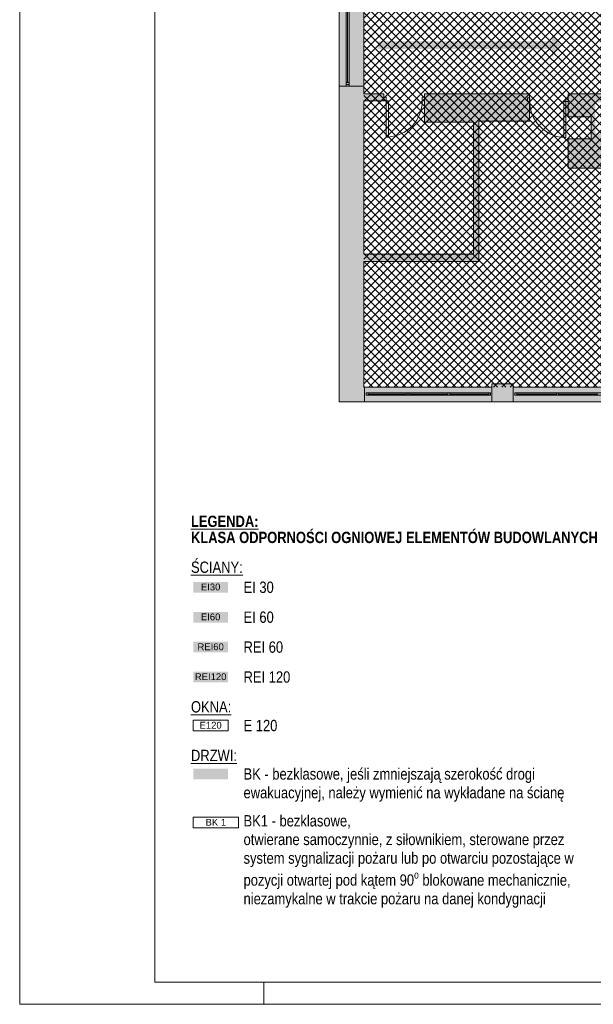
# Paper-space layout 'AP-10 STREFY POŻAROWE I EWAKUACJA - PIĘTRO 8' of a CAD drawing. Header units: millimetres. Extents: x 0 to 594, y 0 to 450.
# Tile 1 of 14: x 0 to 127, y 0 to 218. Entities that reach past the tile are written whole.
import ezdxf
from ezdxf.xclip import XClip

# ---------------------------------------------------------------- set-up
doc = ezdxf.new("R2010")
doc.units = ezdxf.units.MM
doc.header["$MEASUREMENT"] = 0
doc.header["$XCLIPFRAME"] = 0
for name, color, linetype, lineweight in [('A_Arkusz_Nr_pióra__1', 7, 'Continuous', 20), ('A_niewidoczne_Nr_pióra__1', 7, 'Continuous', 20), ('A_podkład_Nr_pióra__2', 8, 'Continuous', 13), ('A_ppoż proj_Nr_pióra__1', 7, 'Continuous', 20), ('A_ppoż proj_Nr_pióra__3', 30, 'Continuous', 13), ('A_ppoż proj_Nr_pióra__4', 94, 'Continuous', 18), ('A_ppoż proj_Nr_pióra__81', 2, 'Continuous', 5)]:
    doc.layers.add(name, color=color, linetype=linetype, lineweight=lineweight)
for name, color, linetype, lineweight, true_color in [('A_Arkusz_Nr_pióra__237', 7, 'Continuous', 5, 0x343434), ('A_podkład_Nr_pióra__254', 7, 'Continuous', 5, 0xfdfdfd), ('A_ppoż proj_Nr_pióra__104', 7, 'Continuous', 5, 0x006532), ('A_ppoż proj_Nr_pióra__70', 7, 'Continuous', 5, 0x65fe00), ('A_ppoż proj_Nr_pióra__71', 7, 'Continuous', 5, 0xcbfe65)]:
    doc.layers.add(name, color=color, linetype=linetype, lineweight=lineweight, true_color=true_color)
doc.layers.add('A_podrys', color=7, linetype='Continuous')
doc.styles.add('STYL_AUTOMATYCZNY_1', font='arial.ttf')
doc.styles.add('STYL_AUTOMATYCZNY_2', font='ARIALN.TTF')
doc.styles.add('STYL_AUTOMATYCZNY_5', font='ARIALN.TTF')

# ---------------------------------------------------------------- blocks, each defined once
blk = doc.blocks.new('Rysunek_1_1', base_point=(-1569.58, -182.91))
at = {"layer": 'A_podkład_Nr_pióra__254', "linetype": 'Continuous', "lineweight": 5, "true_color": 0xfdfdfd}
for points in [[(70.72, 260.47), (71.92, 260.47), (71.92, 230.27), (71.92, 228.02), (70.72, 228.02), (70.72, 203.12), (70.72, 133.27), (93.31, 133.27), (93.31, 136.57), (76.12, 136.57), (76.12, 164.37), (93.31, 164.37), (93.31, 165.97), (76.12, 165.97), (76.12, 199.87), (80.57, 199.87), (80.57, 201.47), (76.12, 201.47), (76.12, 203.12), (76.12, 224.27), (93.31, 224.27), (93.31, 227.77), (76.12, 227.77), (76.12, 228.02), (76.12, 230.27), (76.12, 260.17), (93.31, 260.17), (93.31, 263.77), (76.12, 263.77), (76.12, 285.97), (76.12, 293.67), (81.51, 293.67), (81.51, 295.27), (76.12, 295.27), (76.12, 351.77), (93.31, 351.77), (93.31, 355.07), (76.12, 355.07), (70.72, 355.07), (70.72, 285.97)], [(104.47, 136.57), (93.31, 136.57), (93.31, 133.27), (335.72, 133.27), (339.82, 133.27), (368.42, 133.27), (373.02, 133.27), (401.62, 133.27), (405.82, 133.27), (533.72, 133.27), (538.72, 133.27), (538.72, 199.97), (538.72, 203.12), (538.72, 227.67), (538.02, 227.67), (538.02, 230.27), (538.02, 260.47), (538.72, 260.47), (538.72, 286.02), (538.72, 288.57), (538.72, 355.07), (533.32, 355.07), (406.22, 355.07), (402.32, 355.07), (373.25, 355.07), (306.92, 355.07), (303.02, 355.07), (208.32, 355.07), (203.72, 355.07), (196.12, 355.07), (196.12, 351.77), (203.72, 351.77), (203.72, 351.07), (204.22, 351.07), (204.22, 344.17), (204.22, 299.87), (204.22, 295.97), (204.22, 295.37), (204.02, 295.37), (204.02, 293.67), (204.02, 286.87), (207.83, 286.87), (207.83, 288.57), (205.92, 288.57), (205.92, 293.67), (205.92, 295.97), (208.02, 295.97), (208.02, 299.87), (205.92, 299.87), (205.92, 344.17), (208.02, 344.17), (208.02, 351.07), (208.32, 351.07), (208.32, 351.77), (236.92, 351.77), (236.92, 351.07), (238.62, 351.07), (238.62, 292.77), (238.22, 292.77), (230.02, 292.77), (230.02, 290.87), (220.52, 290.97), (220.52, 292.77), (219.32, 292.77), (219.32, 290.87), (219.32, 288.57), (218.83, 288.57), (218.83, 286.87), (219.32, 286.87), (230.02, 286.87), (238.22, 286.87), (248.62, 286.87), (259.32, 286.87), (259.32, 292.77), (258.12, 292.77), (258.12, 290.87), (248.62, 290.87), (248.62, 292.77), (240.12, 292.77), (240.12, 351.07), (241.32, 351.07), (241.32, 351.77), (269.92, 351.77), (269.92, 351.07), (270.02, 351.07), (270.02, 344.17), (270.62, 344.17), (270.62, 299.87), (270.02, 299.87), (270.02, 295.97), (271.12, 295.97), (271.12, 288.47), (269.83, 288.47), (269.83, 286.87), (273.53, 286.87), (273.53, 288.47), (272.72, 288.47), (272.72, 295.97), (273.82, 295.97), (273.82, 299.87), (273.42, 299.87), (273.42, 344.17), (273.82, 344.17), (273.82, 351.07), (274.42, 351.07), (274.42, 351.77), (303.02, 351.77), (303.02, 351.07), (304.32, 351.07), (304.32, 293.17), (304.32, 292.77), (295.42, 292.77), (295.42, 290.87), (285.92, 290.87), (285.92, 292.77), (284.52, 292.77), (284.52, 290.87), (284.52, 286.87), (295.42, 286.87), (304.32, 286.87), (315.02, 286.87), (325.72, 286.87), (325.72, 290.87), (325.72, 293.17), (324.52, 293.17), (324.52, 290.87), (315.02, 290.87), (315.02, 293.17), (306.02, 293.17), (306.02, 351.07), (306.92, 351.07), (306.92, 351.77), (335.52, 351.77), (335.52, 351.07), (336.12, 351.07), (336.12, 344.17), (336.62, 344.17), (336.62, 299.87), (336.12, 299.87), (336.12, 295.97), (337.12, 295.97), (337.12, 288.47), (336.33, 288.47), (336.33, 286.87), (339.23, 286.87), (339.23, 288.47), (338.72, 288.47), (338.72, 295.97), (339.92, 295.97), (339.92, 299.87), (339.22, 299.87), (339.22, 344.17), (339.92, 344.17), (339.92, 351.07), (339.92, 351.77), (368.52, 351.77), (368.52, 351.07), (370.12, 351.07), (370.12, 349.37), (370.12, 342.37), (370.12, 341.97), (370.12, 339.37), (370.12, 338.37), (370.12, 317.37), (370.12, 293.07), (360.72, 293.07), (360.72, 290.67), (351.82, 290.67), (351.82, 293.07), (350.42, 293.07), (350.42, 290.67), (350.42, 286.87), (360.72, 286.87), (371.92, 286.87), (383.82, 286.87), (383.82, 287.47), (371.92, 287.47), (371.92, 317.37), (371.92, 338.37), (372.52, 338.37), (372.52, 339.37), (373.25, 339.37), (405.82, 339.37), (405.82, 351.07), (406.22, 351.07), (406.22, 351.77), (434.82, 351.77), (434.82, 351.07), (435.92, 351.07), (435.92, 292.77), (427.12, 292.77), (427.12, 290.77), (418.12, 290.77), (418.12, 293.37), (418.12, 294.57), (405.72, 294.57), (405.72, 299.87), (401.92, 299.87), (401.92, 294.57), (401.92, 287.47), (401.52, 287.47), (401.52, 286.87), (401.92, 286.87), (409.02, 286.87), (409.02, 288.07), (403.12, 288.07), (403.12, 293.37), (416.92, 293.37), (416.92, 286.87), (427.12, 286.87), (437.42, 286.87), (446.92, 286.87), (457.12, 286.87), (457.12, 290.97), (457.12, 292.77), (456.42, 292.77), (456.42, 290.97), (446.92, 290.97), (446.92, 292.67), (437.42, 292.67), (437.42, 292.77), (437.32, 292.77), (437.32, 351.07), (438.92, 351.07), (438.92, 351.77), (467.52, 351.77), (467.52, 351.07), (467.52, 344.17), (468.72, 344.17), (468.72, 299.87), (467.92, 299.87), (467.92, 295.97), (468.72, 295.97), (468.72, 288.57), (467.92, 288.57), (467.92, 286.87), (471.72, 286.87), (471.72, 288.57), (470.42, 288.57), (470.42, 295.97), (471.52, 295.97), (471.52, 299.87), (470.42, 299.87), (470.42, 344.17), (471.12, 344.17), (471.12, 351.07), (471.62, 351.07), (471.62, 351.77), (500.22, 351.77), (500.22, 351.07), (501.72, 351.07), (501.72, 320.27), (501.72, 305.67), (501.72, 293.47), (492.22, 293.47), (492.22, 290.97), (482.72, 290.97), (482.72, 286.87), (492.22, 286.87), (503.62, 286.87), (513.52, 286.87), (521.12, 286.87), (521.12, 288.57), (513.52, 288.57), (513.52, 293.37), (503.62, 293.37), (503.62, 293.47), (503.62, 305.67), (512.22, 305.67), (513.52, 305.67), (522.42, 305.67), (522.42, 310.07), (504.12, 310.07), (504.12, 320.27), (504.12, 328.27), (507.32, 328.27), (519.32, 328.27), (519.32, 329.27), (507.32, 329.27), (507.32, 333.67), (503.62, 333.67), (503.62, 351.07), (505.12, 351.07), (505.12, 351.77), (533.32, 351.77), (533.32, 288.57), (533.12, 288.57), (533.12, 286.87), (533.82, 286.87), (533.82, 286.02), (533.82, 263.97), (510.62, 263.97), (510.62, 266.77), (486.62, 266.77), (486.62, 260.47), (510.62, 260.47), (533.82, 260.47), (533.82, 230.27), (533.82, 227.67), (510.95, 227.67), (486.62, 227.67), (486.62, 221.87), (510.95, 221.87), (510.95, 224.57), (533.82, 224.57), (533.82, 203.12), (533.82, 201.67), (533.82, 199.97), (533.72, 199.97), (533.72, 136.57), (505.12, 136.57), (505.12, 137.27), (503.42, 137.27), (503.42, 160.47), (507.82, 160.47), (507.82, 166.47), (503.62, 166.47), (503.62, 177.97), (522.42, 177.97), (522.42, 199.97), (522.82, 199.97), (522.82, 201.67), (521.02, 201.67), (521.02, 183.27), (503.62, 183.27), (503.62, 195.67), (513.02, 195.67), (513.02, 201.67), (492.92, 201.67), (482.72, 201.67), (482.72, 197.57), (482.72, 195.67), (483.42, 195.67), (483.42, 197.57), (492.92, 197.57), (492.92, 195.67), (501.82, 195.67), (501.82, 166.47), (501.82, 137.27), (500.42, 137.27), (500.42, 136.57), (472.12, 136.57), (472.12, 137.27), (471.52, 137.27), (471.52, 144.17), (470.52, 144.17), (470.52, 188.47), (471.52, 188.47), (471.52, 192.37), (470.52, 192.37), (470.52, 199.97), (472.02, 199.97), (472.02, 201.67), (468.02, 201.67), (468.02, 199.97), (468.92, 199.97), (468.92, 192.37), (467.72, 192.37), (467.72, 188.47), (468.92, 188.47), (468.92, 144.17), (467.72, 144.17), (467.72, 137.27), (467.62, 137.27), (467.62, 136.57), (439.02, 136.57), (439.02, 137.27), (437.82, 137.27), (437.82, 195.57), (446.92, 195.57), (446.92, 197.57), (456.42, 197.57), (456.42, 195.57), (457.12, 195.57), (457.12, 197.57), (457.12, 201.67), (446.92, 201.67), (436.12, 201.67), (426.22, 201.67), (416.12, 201.67), (416.12, 197.57), (416.12, 195.67), (416.72, 195.67), (416.72, 197.57), (426.22, 197.57), (426.22, 195.67), (436.12, 195.67), (436.12, 195.57), (436.12, 137.27), (434.42, 137.27), (434.42, 136.57), (405.82, 136.57), (405.82, 137.27), (405.82, 144.17), (404.82, 144.17), (404.82, 188.47), (405.82, 188.47), (405.82, 192.37), (404.52, 192.37), (404.52, 199.97), (404.82, 199.97), (404.82, 201.67), (402.82, 201.67), (402.12, 201.67), (402.12, 199.97), (402.82, 199.97), (403.52, 199.97), (403.52, 192.37), (402.02, 192.37), (402.02, 188.47), (403.02, 188.47), (403.02, 144.17), (402.02, 144.17), (402.02, 137.27), (401.62, 137.27), (401.62, 136.57), (373.02, 136.57), (373.02, 137.27), (371.82, 137.27), (371.82, 176.57), (380.91, 176.57), (381.77, 177.43), (381.21, 177.99), (380.58, 177.37), (371.82, 177.37), (371.82, 180.97), (360.52, 180.97), (359.72, 180.97), (359.72, 176.17), (360.52, 176.17), (360.52, 180.17), (370.12, 180.17), (370.12, 137.27), (368.42, 137.27), (368.42, 136.57), (339.82, 136.57), (339.82, 137.27), (339.82, 144.17), (339.32, 144.17), (339.32, 188.47), (339.82, 188.47), (339.82, 192.37), (338.62, 192.37), (338.62, 199.97), (339.82, 199.97), (339.82, 201.67), (337.02, 201.67), (337.02, 199.97), (337.12, 199.97), (337.12, 192.37), (336.12, 192.37), (336.12, 188.47), (336.62, 188.47), (336.62, 144.17), (336.12, 144.17), (336.12, 137.27), (335.72, 137.27), (335.72, 136.57), (307.12, 136.57), (307.12, 137.27), (306.12, 137.27), (306.12, 195.57), (315.62, 195.57), (315.62, 197.57), (325.12, 197.57), (325.12, 195.67), (325.72, 195.67), (325.72, 197.57), (325.72, 201.67), (315.62, 201.67), (304.42, 201.67), (295.32, 201.67), (285.22, 201.67), (284.92, 201.67), (284.92, 200.07), (285.22, 200.07), (285.22, 197.57), (285.22, 195.67), (285.82, 195.67), (285.82, 197.57), (295.32, 197.57), (295.32, 195.67), (304.42, 195.67), (304.42, 195.57), (304.42, 137.27), (302.72, 137.27), (302.72, 136.57), (274.02, 136.57), (274.02, 137.27), (273.62, 137.27), (273.62, 144.17), (273.12, 144.17), (273.12, 188.47), (273.62, 188.47), (273.62, 192.37), (272.82, 192.37), (272.82, 200.07), (274.02, 200.07), (274.02, 201.67), (271.12, 201.67), (270.12, 201.67), (270.12, 200.07), (271.12, 200.07), (271.12, 192.37), (270.02, 192.37), (270.02, 188.47), (270.42, 188.47), (270.42, 144.17), (270.02, 144.17), (270.02, 137.27), (270.02, 136.57), (241.42, 136.57), (241.42, 137.27), (239.82, 137.27), (239.82, 195.17), (249.12, 195.17), (249.12, 197.47), (258.62, 197.47), (258.62, 195.17), (259.62, 195.17), (259.62, 197.47), (259.62, 201.67), (249.12, 201.67), (238.02, 201.67), (236.82, 201.67), (236.82, 195.47), (238.02, 195.47), (238.02, 195.17), (238.02, 137.27), (236.52, 137.27), (236.52, 136.57), (207.92, 136.57), (207.92, 137.27), (207.72, 137.27), (207.72, 144.17), (205.62, 144.17), (205.62, 188.47), (207.72, 188.47), (207.72, 194.77), (215.32, 194.77), (215.32, 197.47), (224.82, 197.47), (224.82, 194.77), (225.82, 194.77), (225.82, 197.47), (225.82, 201.67), (215.32, 201.67), (203.82, 201.67), (197.22, 201.67), (197.22, 195.47), (203.82, 195.47), (203.82, 194.77), (203.82, 188.47), (203.82, 144.17), (203.82, 137.27), (203.52, 137.27), (203.52, 136.57), (174.92, 136.57), (174.92, 137.27), (173.72, 137.27), (173.72, 168.77), (171.92, 168.77), (171.92, 137.27), (170.72, 137.27), (170.72, 136.57), (142.12, 136.57), (142.12, 137.27), (141.57, 137.27), (141.57, 144.17), (140.47, 144.17), (140.47, 178.97), (161.57, 178.97), (161.57, 183.27), (171.92, 183.27), (171.92, 177.77), (173.72, 177.77), (173.72, 189.27), (171.92, 189.27), (171.92, 184.47), (161.57, 184.47), (161.57, 200.07), (170.22, 200.07), (170.22, 197.27), (171.92, 197.27), (171.92, 196.27), (173.72, 196.27), (173.72, 201.67), (170.22, 201.67), (161.57, 201.67), (159.17, 201.67), (149.47, 201.67), (149.47, 195.17), (159.17, 195.17), (159.17, 191.57), (159.97, 191.57), (159.97, 183.77), (141.57, 183.77), (141.57, 192.67), (138.97, 192.67), (127.37, 192.67), (127.37, 196.37), (127.37, 199.57), (141.57, 199.57), (141.57, 201.47), (126.47, 201.47), (121.37, 201.47), (121.37, 199.77), (121.37, 196.37), (126.47, 196.37), (126.47, 192.67), (126.47, 191.47), (121.37, 191.47), (121.37, 184.97), (126.47, 184.97), (138.97, 184.97), (138.97, 178.97), (138.97, 144.17), (137.77, 144.17), (137.77, 137.27), (137.77, 136.57), (109.17, 136.57), (109.17, 137.27), (104.47, 137.27)], [(93.31, 201.47), (89.57, 201.47), (89.57, 195.17), (93.31, 195.17)], [(93.31, 164.37), (101.62, 164.37), (101.62, 195.37), (112.77, 195.37), (112.77, 201.47), (100.42, 201.47), (93.31, 201.47), (93.31, 195.17), (100.42, 195.17), (100.42, 165.97), (93.31, 165.97)]]:
    blk.add_hatch(color=7, dxfattribs=at).paths.add_polyline_path(points)
at = {"layer": 'A_ppoż proj_Nr_pióra__104', "linetype": 'Continuous', "lineweight": 5, "true_color": 0x006532}
blk.add_hatch(color=128, dxfattribs=at).paths.add_polyline_path([(79.25, 211.37), (117.81, 211.37), (117.81, 209.6), (119.61, 212.22), (117.81, 214.83), (117.81, 213.07), (79.25, 213.07)])
at = {"layer": 'A_ppoż proj_Nr_pióra__71', "linetype": 'Continuous', "lineweight": 5, "true_color": 0xcbfe65}
h = blk.add_hatch(dxfattribs=at)
h.set_pattern_fill('bloczki_betonowe_0001', color=71, style=0, pattern_type=2)
h.set_pattern_definition([(45, (-1569.5778, -182.9054), (-0.9192388, 0.9192388), []), (135, (-1569.5778, -182.9054), (0.9192388, 0.9192388), [])])
h.paths.add_polyline_path([(76.12, 224.27), (76.12, 136.57), (203.82, 136.57), (203.82, 201.67), (215.32, 201.67), (215.32, 266.27), (204.02, 266.27), (204.02, 351.82), (172.53, 351.82), (172.53, 351.77), (76.12, 351.77), (76.12, 263.77), (141.72, 263.77), (141.72, 259.67), (165.57, 259.67), (165.57, 229.07), (141.67, 229.07), (141.67, 224.27)])
at = {"layer": 'A_podkład_Nr_pióra__2', "color": 8, "linetype": 'Continuous', "lineweight": 13}
for p, q in [((70.72, 228.02), (70.72, 133.27)), ((76.12, 201.47), (76.12, 224.27)), ((72.22, 203.12), (72.22, 220.62)), ((72.9, 220.62), (72.9, 203.12)), ((72.56, 219.82), (72.56, 203.92)), ((76.12, 203.12), (70.72, 203.12)), ((72.9, 203.92), (72.22, 203.92)), ((72.22, 203.52), (72.9, 203.52)), ((80.57, 201.47), (76.12, 201.47)), ((80.57, 201.47), (80.57, 199.87)), ((81.07, 200.67), (80.57, 200.67)), ((81.07, 191.87), (81.07, 200.67)), ((89.07, 199.87), (89.07, 200.67)), ((89.07, 200.67), (89.57, 200.67)), ((112.77, 201.47), (89.57, 201.47)), ((89.57, 195.17), (89.57, 201.47)), ((112.87, 200.57), (112.37, 200.57)), ((112.37, 200.57), (112.37, 199.77)), ((112.77, 195.37), (112.77, 201.47)), ((112.87, 199.77), (112.87, 200.57)), ((120.87, 191.77), (120.87, 200.57)), ((120.87, 200.57), (121.37, 200.57)), ((121.37, 201.47), (121.37, 196.37)), ((121.37, 201.47), (142.57, 201.47)), ((76.12, 199.87), (81.57, 199.87)), ((76.12, 165.97), (76.12, 199.87)), ((81.57, 199.87), (81.57, 191.87)), ((89.57, 199.87), (89.07, 199.87)), ((112.37, 199.77), (112.87, 199.77)), ((121.37, 199.77), (120.37, 199.77)), ((120.37, 199.77), (120.37, 191.77)), ((121.37, 196.37), (126.47, 196.37)), ((126.47, 196.37), (126.47, 191.47)), ((89.57, 195.17), (100.42, 195.17)), ((100.42, 195.17), (100.42, 165.97)), ((101.62, 164.37), (101.62, 195.37)), ((101.62, 195.37), (112.77, 195.37)), ((81.07, 191.87), (81.57, 191.87)), ((120.87, 191.77), (120.37, 191.77)), ((126.47, 191.47), (121.37, 191.47)), ((121.37, 191.47), (121.37, 184.97)), ((121.37, 184.97), (138.97, 184.97)), ((100.42, 165.97), (76.12, 165.97)), ((76.12, 164.37), (101.62, 164.37)), ((76.12, 136.57), (76.12, 164.37)), ((109.17, 137.27), (104.47, 137.27)), ((104.47, 137.27), (104.47, 133.27)), ((109.17, 133.27), (109.17, 137.27)), ((104.47, 136.57), (76.12, 136.57)), ((76.27, 136.57), (76.27, 133.27)), ((104.17, 135.27), (76.67, 135.27)), ((76.67, 135.27), (76.67, 134.77)), ((77.07, 134.77), (77.07, 135.27)), ((85.7, 134.77), (85.7, 135.27)), ((86.1, 134.77), (86.1, 135.27)), ((94.74, 134.77), (94.74, 135.27)), ((95.14, 134.77), (95.14, 135.27)), ((103.77, 134.77), (103.77, 135.27)), ((104.17, 134.77), (104.17, 135.27)), ((137.77, 136.57), (109.17, 136.57)), ((137.47, 135.27), (109.57, 135.27)), ((109.57, 135.27), (109.57, 134.77)), ((109.97, 134.77), (109.97, 135.27)), ((118.74, 134.77), (118.74, 135.27)), ((119.14, 134.77), (119.14, 135.27)), ((70.72, 133.27), (538.72, 133.27)), ((76.67, 134.77), (104.17, 134.77)), ((85.7, 135.02), (77.07, 135.02)), ((94.74, 135.02), (86.1, 135.02)), ((103.77, 135.02), (95.14, 135.02)), ((109.57, 134.77), (137.47, 134.77)), ((118.74, 135.02), (109.97, 135.02)), ((127.9, 135.02), (119.14, 135.02))]:
    blk.add_line(p, q, dxfattribs=at)
for centre, start, end in [((81.07, 199.87), 273.1802, 0), ((120.87, 199.77), 180, 266.8198)]:
    blk.add_arc(centre, 8, start, end, dxfattribs=at)

psp = doc.layouts.new('AP-10 STREFY POŻAROWE I EWAKUACJA - PIĘTRO 8')

# ---------------------------------------------------------------- hatches: boundary and pattern name
at = {"layer": 'A_ppoż proj_Nr_pióra__3', "linetype": 'Continuous', "lineweight": 0, "true_color": 0x3f2000}
psp.add_hatch(color=38, dxfattribs=at).paths.add_polyline_path([(38.4, 71.22), (46.1, 71.22), (46.1, 73.58), (38.4, 73.58)])
at = {"layer": 'A_ppoż proj_Nr_pióra__4', "linetype": 'Continuous', "lineweight": 0, "true_color": 0x002000}
psp.add_hatch(color=98, dxfattribs=at).paths.add_polyline_path([(38.4, 77.84), (46.1, 77.84), (46.1, 80.2), (38.4, 80.2)])
at = {"layer": 'A_ppoż proj_Nr_pióra__70', "linetype": 'Continuous', "lineweight": 0, "true_color": 0x193f00}
psp.add_hatch(color=88, dxfattribs=at).paths.add_polyline_path([(38.4, 84.46), (46.1, 84.46), (46.1, 86.81), (38.4, 86.81)])
at = {"layer": 'A_ppoż proj_Nr_pióra__81', "linetype": 'Continuous', "lineweight": 0, "true_color": 0x3f3f00}
for points in [[(38.4, 91.07), (46.1, 91.07), (46.1, 93.43), (38.4, 93.43)], [(38.4, 49.75), (46.1, 49.75), (46.1, 52.11), (38.4, 52.11)]]:
    psp.add_hatch(color=48, dxfattribs=at).paths.add_polyline_path(points)

# ---------------------------------------------------------------- linework, layer by layer
at = {"layer": 'A_Arkusz_Nr_pióra__1', "color": 7, "linetype": 'Continuous', "lineweight": 20}
for p in [(29.9, 445.1), (589.1, 4.9)]:
    psp.add_line(p, (29.9, 4.9), dxfattribs=at)
at = {"layer": 'A_Arkusz_Nr_pióra__1', "color": 7, "linetype": 'Continuous', "lineweight": 20, "flags": 128}
psp.add_lwpolyline([(0, 450), (594, 450), (594, 0), (0, 0)], close=True, dxfattribs=at)
at = {"layer": 'A_Arkusz_Nr_pióra__237', "color": 250, "linetype": 'Continuous', "lineweight": 5, "true_color": 0x343434}
psp.add_line((54, 0), (54, 4.9), dxfattribs=at)
at = {"layer": 'A_ppoż proj_Nr_pióra__1', "color": 7, "linetype": 'Continuous', "lineweight": 20, "flags": 128}
for points in [[(38.4, 62.84), (46.1, 62.84), (46.1, 60.49), (38.4, 60.49)], [(38.4, 41.37), (48.38, 41.37), (48.38, 39.02), (38.4, 39.02)]]:
    psp.add_lwpolyline(points, close=True, dxfattribs=at)

# ---------------------------------------------------------------- texts
at = {"layer": 'A_niewidoczne_Nr_pióra__1', "color": 7, "linetype": 'Continuous', "lineweight": 20, "insert": (37.9, 105.06), "char_height": 2.5, "attachment_point": 4, "line_spacing_factor": 0.854756, "style": 'STYL_AUTOMATYCZNY_5'}
psp.add_mtext('\\A1;{\\pql;\\fArial Narrow|b1|i0|c238|p0;\\L\\W1.000000;\\LLEGENDA:\\P\\pql;\\fArial Narrow|b1|i0|c238|p0;\\l\\W1.000000;\\lKLASA ODPORNOŚCI OGNIOWEJ ELEMENTÓW BUDOWLANYCH}', dxfattribs=at)
at = {"layer": 'A_niewidoczne_Nr_pióra__1', "color": 7, "linetype": 'Continuous', "lineweight": 20, "char_height": 2.5, "attachment_point": 4, "style": 'STYL_AUTOMATYCZNY_2'}
for s, insert in [('\\A1;{\\pql;\\fArial Narrow|b0|i0|c238|p0;\\L\\W1.000000;\\LŚCIANY:}', (37.9, 96.69)), ('\\A1;{\\pql;\\fArial Narrow|b0|i0|c238|p0;\\W1.000000;EI 30}', (49.53, 92.25)), ('\\A1;{\\pql;\\fArial Narrow|b0|i0|c238|p0;\\W1.000000;EI 60}', (49.53, 85.63)), ('\\A1;{\\pql;\\fArial Narrow|b0|i0|c238|p0;\\W1.000000;REI 60}', (49.53, 79.02)), ('\\A1;{\\pql;\\fArial Narrow|b0|i0|c238|p0;\\W1.000000;REI 120}', (49.53, 72.4)), ('\\A1;{\\pql;\\fArial Narrow|b0|i0|c238|p0;\\L\\W1.000000;\\LOKNA:}', (37.9, 65.8)), ('\\A1;{\\pql;\\fArial Narrow|b0|i0|c238|p0;\\W1.000000;E 120}', (49.53, 61.66)), ('\\A1;{\\pql;\\fArial Narrow|b0|i0|c238|p0;\\L\\W1.000000;\\LDRZWI:}', (37.9, 55.06))]:
    psp.add_mtext(s, dxfattribs=dict(at, insert=insert))
at = {"layer": 'A_niewidoczne_Nr_pióra__1', "color": 7, "linetype": 'Continuous', "lineweight": 20, "char_height": 2.5, "width": 79.714, "attachment_point": 4, "style": 'STYL_AUTOMATYCZNY_2'}
for s, insert, line_spacing_factor in [('\\A1;{\\pql;\\fArial Narrow|b0|i0|c238|p0;\\W1.000000;BK - bezklasowe, jeśli zmniejszają szerokość drogi ewakuacyjnej, należy wymienić na wykładane na ścianę}', (49.53, 48.52), 0.992932), ('\\A1;{\\pql;\\fArial Narrow|b0|i0|c238|p0;\\W1.000000;BK1 - bezklasowe,\\P\\pql;\\fArial Narrow|b0|i0|c238|p0;\\W1.000000;otwierane samoczynnie, z siłownikiem, sterowane przez system sygnalizacji pożaru lub po otwarciu pozostające w pozycji otwartej pod kątem 90\\fArial Narrow|b0|i0|c238|p0;\\W1.000000;\\A1{\\H.66x;\\So^  ;}\\fArial Narrow|b0|i0|c238|p0;\\W1.000000; blokowane mechanicznie, niezamykalne w trakcie pożaru na danej kondygnacji}', (49.53, 31.61), 0.989796)]:
    psp.add_mtext(s, dxfattribs=dict(at, insert=insert, line_spacing_factor=line_spacing_factor))
at = {"layer": 'A_ppoż proj_Nr_pióra__1', "color": 7, "linetype": 'Continuous', "lineweight": 20, "char_height": 1.5, "attachment_point": 5, "style": 'STYL_AUTOMATYCZNY_1'}
for s, insert in [('\\A1;{\\pqc;\\fArial|b0|i0|c238|p0;\\W1.000000;EI30}', (42.25, 92.33)), ('\\A1;{\\pqc;\\fArial|b0|i0|c238|p0;\\W1.000000;EI60}', (42.25, 85.71)), ('\\A1;{\\pqc;\\fArial|b0|i0|c238|p0;\\W1.000000;REI60}', (42.25, 79.09)), ('\\A1;{\\pqc;\\fArial|b0|i0|c238|p0;\\W1.000000;REI120}', (42.25, 72.47)), ('\\A1;{\\pqc;\\fArial|b0|i0|c238|p0;\\W1.000000;E120}', (42.25, 61.74)), ('\\A1;{\\pqc;\\fArial|b0|i0|c238|p0;\\W1.000000;BK 1}', (43.39, 40.28))]:
    psp.add_mtext(s, dxfattribs=dict(at, insert=insert))

# ---------------------------------------------------------------- next in the draw order: block references
at = {"layer": 'A_podrys', "color": 37, "linetype": 'Continuous', "lineweight": 5, "true_color": 0x656532}
ref = psp.add_blockref('Rysunek_1_1', (-1569.58, -182.91), dxfattribs=at)
XClip(ref).set_block_clipping_path([(67.3782961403, 100.4210493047), (540.7426107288, 445.1)])

doc.saveas('drawing.dxf')
